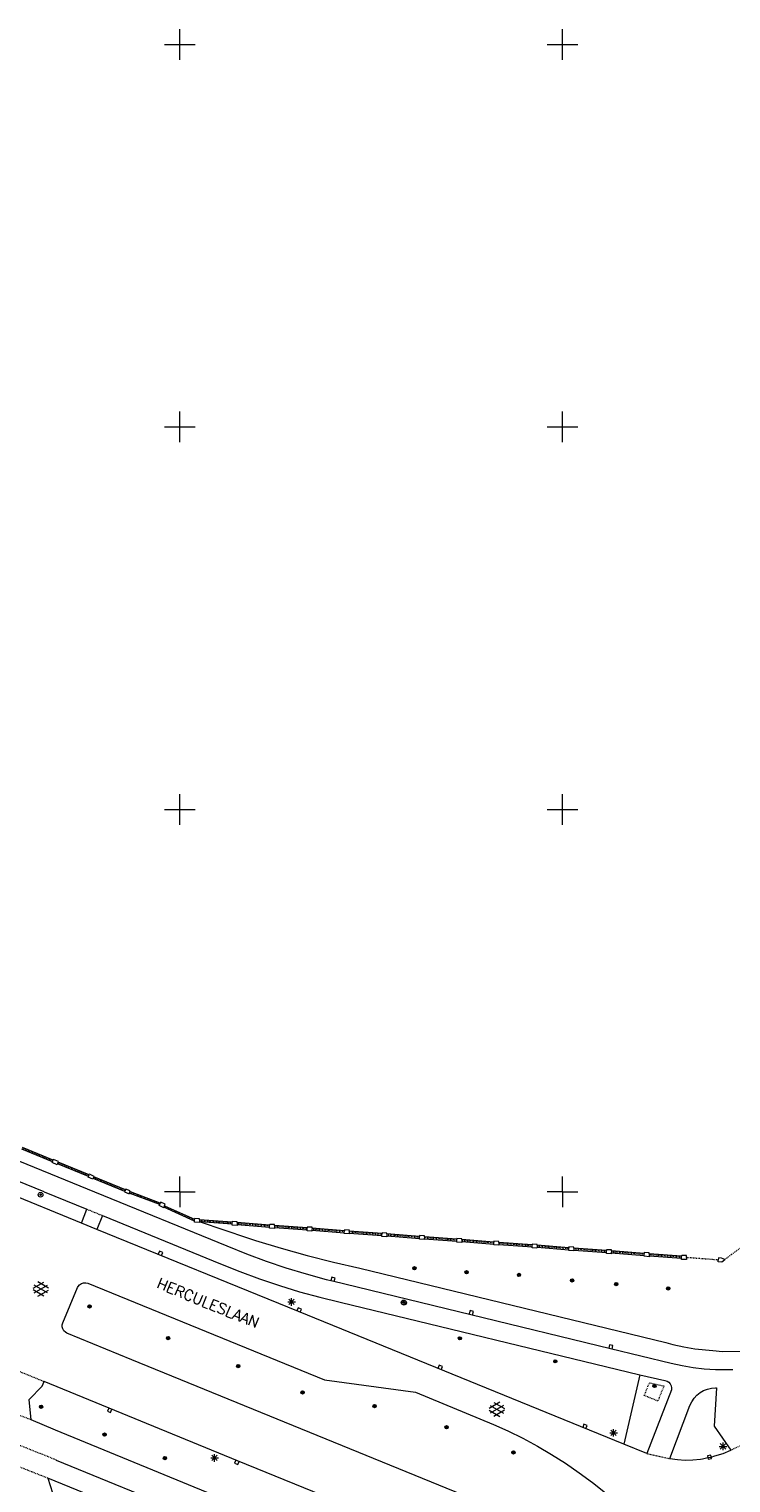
# Model space of a CAD drawing. Header units: millimetres. Extents: x 135944 to 142000, y 454200 to 456692.
# Tile 208 of 220: x 138580 to 138672, y 454562 to 454752. Entities that reach past the tile are written whole.
import ezdxf
from ezdxf.enums import TextEntityAlignment as Align

# ---------------------------------------------------------------- set-up
doc = ezdxf.new("R2010")
doc.units = ezdxf.units.MM
for name, pattern in [('TotaalGBKN2013X$0$DASHDOT', [1, 0.5, -0.25, 0, -0.25]), ('TotaalGBKN2013X$0$DOT', [0.25, 0, -0.25]), ('TotaalGBKN2013X$0$HIDDEN', [0.375, 0.25, -0.125])]:
    doc.linetypes.add(name, pattern=pattern)
doc.layers.get('0').update_dxf_attribs({"color": 251})
doc.layers.add('TotaalGBKN2013X$0$1', color=251, linetype='Continuous')
doc.layers.add('TotaalGBKN2013X$0$GBKN binnenstad 2009$0$SEMANT_ SYMB_', color=251, linetype='Continuous')
doc.styles.add('TotaalGBKN2013X$0$TXT', font='txt.shx')

# ---------------------------------------------------------------- blocks, each defined once
blk = doc.blocks.new('TotaalGBKN2013X$0$A$C45A53C7B')
at = {"linetype": 'Continuous', "lineweight": 0}
for p, q in [((138600000, 454750000), (138600000, 454752000)), ((138650000, 454750000), (138650000, 454752000)), ((138598000, 454750000), (138600000, 454750000)), ((138600000, 454750000), (138602000, 454750000)), ((138600000, 454748000), (138600000, 454750000)), ((138648000, 454750000), (138650000, 454750000)), ((138650000, 454750000), (138652000, 454750000)), ((138650000, 454748000), (138650000, 454750000)), ((138600000, 454700000), (138600000, 454702000)), ((138650000, 454700000), (138650000, 454702000)), ((138598000, 454700000), (138600000, 454700000)), ((138600000, 454700000), (138602000, 454700000)), ((138600000, 454698000), (138600000, 454700000)), ((138648000, 454700000), (138650000, 454700000)), ((138650000, 454700000), (138652000, 454700000)), ((138650000, 454698000), (138650000, 454700000)), ((138600000, 454650000), (138600000, 454652000)), ((138650000, 454650000), (138650000, 454652000)), ((138598000, 454650000), (138600000, 454650000)), ((138600000, 454650000), (138602000, 454650000)), ((138600000, 454648000), (138600000, 454650000)), ((138648000, 454650000), (138650000, 454650000)), ((138650000, 454650000), (138652000, 454650000)), ((138650000, 454648000), (138650000, 454650000)), ((138559751, 454611891), (138588858, 454600000)), ((138582284, 454600000), (138558601, 454609671)), ((138583368, 454603947), (138579373, 454605588)), ((138583451, 454604151), (138579444, 454605796)), ((138583323, 454603837), (138583368, 454603947)), ((138583964, 454603556), (138583323, 454603837)), ((138583368, 454603947), (138583451, 454604151)), ((138583489, 454604243), (138583451, 454604151)), ((138584142, 454603974), (138583489, 454604243)), ((138584015, 454603682), (138583964, 454603556)), ((138584103, 454603883), (138584015, 454603682)), ((138588066, 454602018), (138584015, 454603682)), ((138584103, 454603883), (138584142, 454603974)), ((138588159, 454602218), (138584103, 454603883)), ((138588025, 454601930), (138588066, 454602018)), ((138588638, 454601645), (138588025, 454601930)), ((138588066, 454602018), (138588159, 454602218)), ((138588201, 454602309), (138588159, 454602218)), ((138588814, 454602025), (138588201, 454602309)), ((138588690, 454601762), (138588638, 454601645)), ((138588785, 454601962), (138588690, 454601762)), ((138592813, 454600069), (138588690, 454601762)), ((138588785, 454601962), (138588814, 454602025)), ((138592892, 454600275), (138588785, 454601962)), ((138600000, 454600000), (138600000, 454602000)), ((138650000, 454600000), (138650000, 454602000)), ((138592786, 454600000), (138592813, 454600069)), ((138592892, 454600275), (138592813, 454600069)), ((138592933, 454600369), (138592892, 454600275)), ((138593522, 454600134), (138592933, 454600369)), ((138593468, 454600000), (138593482, 454600032)), ((138593482, 454600032), (138593522, 454600134)), ((138593566, 454600000), (138593482, 454600032)), ((138600000, 454600000), (138598000, 454600000)), ((138600000, 454600000), (138602000, 454600000)), ((138650000, 454600000), (138648000, 454600000)), ((138650000, 454600000), (138652000, 454600000))]:
    blk.add_line(p, q, dxfattribs=at)
at = {"linetype": 'TotaalGBKN2013X$0$HIDDEN', "lineweight": 0}
for p, q in [((138583408, 454604055), (138579417, 454605694)), ((138588113, 454602123), (138584059, 454603788)), ((138592849, 454600178), (138588734, 454601868))]:
    blk.add_line(p, q, dxfattribs=at)
blk = doc.blocks.new('TotaalGBKN2013X$0$A$C51EB4CD3')
at = {"linetype": 'Continuous', "lineweight": 0}
for p, q in [((138587160, 454595920), (138577198, 454600000)), ((138582284, 454600000), (138587860, 454597740)), ((138588858, 454600000), (138606161, 454592931)), ((138592786, 454600000), (138593367, 454599757)), ((138593367, 454599757), (138593402, 454599843)), ((138593402, 454599843), (138593468, 454600000)), ((138597373, 454598329), (138593402, 454599843)), ((138597455, 454598517), (138593566, 454600000)), ((138600000, 454600000), (138598000, 454600000)), ((138600000, 454600000), (138602000, 454600000)), ((138600000, 454600000), (138600000, 454598000)), ((138650000, 454600000), (138648000, 454600000)), ((138650000, 454600000), (138652000, 454600000)), ((138650000, 454600000), (138650000, 454598000)), ((138587160, 454595920), (138587860, 454597740)), ((138597318, 454598202), (138597373, 454598329)), ((138597902, 454597928), (138597318, 454598202)), ((138597373, 454598329), (138597455, 454598517)), ((138597508, 454598639), (138597455, 454598517)), ((138598097, 454598386), (138597508, 454598639)), ((138597926, 454597984), (138597902, 454597928)), ((138598009, 454598179), (138597926, 454597984)), ((138601928, 454596184), (138597926, 454597984)), ((138598009, 454598179), (138598097, 454598386)), ((138598009, 454598179), (138601939, 454596422)), ((138589160, 454595100), (138587160, 454595920)), ((138589920, 454596900), (138589160, 454595100)), ((138615501, 454584341), (138589160, 454595100)), ((138589920, 454596900), (138605301, 454590601)), ((138601921, 454596047), (138601928, 454596184)), ((138602564, 454595998), (138601921, 454596047)), ((138601928, 454596184), (138601939, 454596422)), ((138601944, 454596523), (138601939, 454596422)), ((138602584, 454596495), (138601944, 454596523)), ((138602566, 454596089), (138602564, 454595998)), ((138602578, 454596349), (138602566, 454596089)), ((138602566, 454596089), (138602656, 454596082)), ((138602578, 454596349), (138602584, 454596495)), ((138606865, 454596025), (138602578, 454596349)), ((138606853, 454595765), (138602656, 454596082)), ((138602656, 454596082), (138608851, 454593971)), ((138606847, 454595645), (138606853, 454595765)), ((138607490, 454595596), (138606847, 454595645)), ((138606853, 454595765), (138606865, 454596025)), ((138606870, 454596121), (138606865, 454596025)), ((138607510, 454596093), (138606870, 454596121)), ((138607494, 454595716), (138607490, 454595596)), ((138607505, 454595976), (138607494, 454595716)), ((138607494, 454595716), (138611728, 454595396)), ((138607505, 454595976), (138607510, 454596093)), ((138611741, 454595656), (138607505, 454595976)), ((138611723, 454595277), (138611728, 454595396)), ((138612366, 454595228), (138611723, 454595277)), ((138611728, 454595396), (138611741, 454595656)), ((138611746, 454595753), (138611741, 454595656)), ((138612386, 454595725), (138611746, 454595753)), ((138612368, 454595347), (138612366, 454595228)), ((138612381, 454595608), (138612368, 454595347)), ((138612368, 454595347), (138616628, 454595025)), ((138612381, 454595608), (138612386, 454595725)), ((138616643, 454595286), (138612381, 454595608)), ((138616628, 454595025), (138616643, 454595286)), ((138616648, 454595396), (138616643, 454595286)), ((138617288, 454595368), (138616648, 454595396)), ((138617280, 454595238), (138617270, 454594976)), ((138617280, 454595238), (138617288, 454595368)), ((138621511, 454594918), (138617280, 454595238)), ((138608851, 454593971), (138609879, 454593644)), ((138609879, 454593644), (138613260, 454592622)), ((138616625, 454594920), (138616628, 454595025)), ((138617268, 454594871), (138616625, 454594920)), ((138617270, 454594976), (138617268, 454594871)), ((138617270, 454594976), (138621495, 454594657)), ((138621493, 454594548), (138621495, 454594657)), ((138622136, 454594499), (138621493, 454594548)), ((138621495, 454594657), (138621511, 454594918)), ((138621516, 454595024), (138621511, 454594918)), ((138622156, 454594996), (138621516, 454595024)), ((138622139, 454594608), (138622136, 454594499)), ((138622151, 454594869), (138622139, 454594608)), ((138622139, 454594608), (138626418, 454594285)), ((138622151, 454594869), (138622156, 454594996)), ((138626431, 454594545), (138622151, 454594869)), ((138626413, 454594173), (138626418, 454594285)), ((138627056, 454594124), (138626413, 454594173)), ((138626418, 454594285), (138626431, 454594545)), ((138626436, 454594649), (138626431, 454594545)), ((138627076, 454594621), (138626436, 454594649)), ((138627060, 454594236), (138627056, 454594124)), ((138627071, 454594497), (138627060, 454594236)), ((138627060, 454594236), (138631308, 454593915)), ((138627071, 454594497), (138627076, 454594621)), ((138631321, 454594176), (138627071, 454594497)), ((138631303, 454593811), (138631308, 454593915)), ((138631946, 454593762), (138631303, 454593811)), ((138631308, 454593915), (138631321, 454594176)), ((138631326, 454594287), (138631321, 454594176)), ((138631966, 454594259), (138631326, 454594287)), ((138631950, 454593866), (138631946, 454593762)), ((138631961, 454594127), (138631950, 454593866)), ((138631950, 454593866), (138636199, 454593545)), ((138631961, 454594127), (138631966, 454594259)), ((138636213, 454593806), (138631961, 454594127)), ((138636195, 454593423), (138636199, 454593545)), ((138636838, 454593374), (138636195, 454593423)), ((138636199, 454593545), (138636213, 454593806)), ((138636218, 454593899), (138636213, 454593806)), ((138636858, 454593871), (138636218, 454593899)), ((138636840, 454593497), (138636838, 454593374)), ((138636853, 454593758), (138636840, 454593497)), ((138636840, 454593497), (138641037, 454593179)), ((138636853, 454593758), (138636858, 454593871)), ((138641049, 454593441), (138636853, 454593758)), ((138641037, 454593179), (138641049, 454593441)), ((138641054, 454593539), (138641049, 454593441)), ((138641694, 454593511), (138641054, 454593539)), ((138641689, 454593391), (138641679, 454593130)), ((138641689, 454593391), (138641694, 454593511)), ((138646049, 454593062), (138641689, 454593391)), ((138606161, 454592931), (138608704, 454591907)), ((138608704, 454591907), (138611277, 454590957)), ((138613260, 454592622), (138616664, 454591678)), ((138616664, 454591678), (138620088, 454590811)), ((138641031, 454593063), (138641037, 454593179)), ((138641674, 454593014), (138641031, 454593063)), ((138641679, 454593130), (138641674, 454593014)), ((138641679, 454593130), (138646036, 454592801)), ((138646033, 454592690), (138646036, 454592801)), ((138646676, 454592641), (138646033, 454592690)), ((138646036, 454592801), (138646049, 454593062)), ((138646056, 454593166), (138646049, 454593062)), ((138646696, 454593138), (138646056, 454593166)), ((138646680, 454592753), (138646676, 454592641)), ((138646691, 454593013), (138646680, 454592753)), ((138646680, 454592753), (138650842, 454592438)), ((138646691, 454593013), (138646696, 454593138)), ((138650854, 454592699), (138646691, 454593013)), ((138650836, 454592323), (138650842, 454592438)), ((138651479, 454592274), (138650836, 454592323)), ((138650842, 454592438), (138650854, 454592699)), ((138650859, 454592799), (138650854, 454592699)), ((138651499, 454592771), (138650859, 454592799)), ((138651484, 454592390), (138651479, 454592274)), ((138651494, 454592650), (138651484, 454592390)), ((138651484, 454592390), (138655744, 454592067)), ((138651494, 454592650), (138651499, 454592771)), ((138655757, 454592328), (138651494, 454592650)), ((138655742, 454591964), (138655744, 454592067)), ((138656385, 454591915), (138655742, 454591964)), ((138655744, 454592067), (138655757, 454592328)), ((138655765, 454592440), (138655757, 454592328)), ((138656405, 454592412), (138655765, 454592440)), ((138656387, 454592020), (138656385, 454591915)), ((138656397, 454592280), (138656387, 454592020)), ((138656387, 454592020), (138660684, 454591694)), ((138656397, 454592280), (138656405, 454592412)), ((138660695, 454591955), (138656397, 454592280)), ((138660678, 454591579), (138660684, 454591694)), ((138661321, 454591530), (138660678, 454591579)), ((138660684, 454591694), (138660695, 454591955)), ((138660701, 454592055), (138660695, 454591955)), ((138661341, 454592027), (138660701, 454592055)), ((138661326, 454591646), (138661321, 454591530)), ((138661336, 454591906), (138661326, 454591646)), ((138661326, 454591646), (138665560, 454591325)), ((138661336, 454591906), (138661341, 454592027)), ((138665583, 454591585), (138661336, 454591906)), ((138665547, 454591178), (138665560, 454591325)), ((138665560, 454591325), (138665583, 454591585)), ((138665594, 454591694), (138665583, 454591585)), ((138666230, 454591677), (138665594, 454591694)), ((138666214, 454591407), (138666199, 454591145)), ((138666214, 454591407), (138666230, 454591677)), ((138670377, 454591382), (138670372, 454591093)), ((138670803, 454591328), (138670377, 454591382)), ((138671208, 454591147), (138670803, 454591328)), ((138605301, 454590601), (138607846, 454589574)), ((138607846, 454589574), (138610420, 454588622)), ((138611277, 454590957), (138613876, 454590083)), ((138613876, 454590083), (138616499, 454589285)), ((138620088, 454590811), (138623531, 454590021)), ((138623531, 454590021), (138663531, 454580291)), ((138666199, 454591145), (138665547, 454591178)), ((138670368, 454590861), (138670372, 454591093)), ((138670819, 454590795), (138670368, 454590861)), ((138671240, 454591134), (138670819, 454590795)), ((138671208, 454591147), (138671240, 454591134)), ((138580828, 454587404), (138582230, 454588213)), ((138580828, 454587404), (138582230, 454588213)), ((138580965, 454586791), (138582698, 454587790)), ((138580965, 454586791), (138582698, 454587790)), ((138582698, 454586802), (138580966, 454587804)), ((138582698, 454586802), (138580966, 454587804)), ((138582828, 454587421), (138581442, 454588222)), ((138582828, 454587421), (138581442, 454588222)), ((138584711, 454582901), (138586651, 454587491)), ((138586651, 454587491), (138586727, 454587637)), ((138586727, 454587637), (138586912, 454587858)), ((138586912, 454587858), (138587151, 454588019)), ((138587151, 454588019), (138587424, 454588108)), ((138587424, 454588108), (138587712, 454588119)), ((138587712, 454588119), (138587991, 454588051)), ((138587991, 454588051), (138618921, 454575441)), ((138610420, 454588622), (138613021, 454587745)), ((138613021, 454587745), (138615646, 454586944)), ((138616499, 454589285), (138619144, 454588564)), ((138619144, 454588564), (138619951, 454588361)), ((138619951, 454588361), (138638041, 454583981)), ((138582229, 454586381), (138580828, 454587190)), ((138582229, 454586381), (138580828, 454587190)), ((138581442, 454586372), (138582828, 454587172)), ((138581442, 454586372), (138582828, 454587172)), ((138614101, 454585622), (138615101, 454585622)), ((138614247, 454585268), (138614955, 454585976)), ((138614955, 454585268), (138614247, 454585976)), ((138614601, 454585122), (138614601, 454586122)), ((138615646, 454586944), (138618294, 454586220)), ((138618294, 454586220), (138620961, 454585573)), ((138658041, 454567001), (138615501, 454584341)), ((138620961, 454585573), (138660131, 454576091)), ((138638041, 454583981), (138656271, 454579511)), ((138584622, 454582350), (138584627, 454582632)), ((138584695, 454582079), (138584622, 454582350)), ((138584627, 454582632), (138584711, 454582901)), ((138584842, 454581838), (138584695, 454582079)), ((138585050, 454581648), (138584842, 454581838)), ((138585231, 454581551), (138585050, 454581648)), ((138593720, 454578061), (138585231, 454581551)), ((138663531, 454580291), (138664412, 454580052)), ((138664412, 454580052), (138665849, 454579730)), ((138649121, 454555451), (138593720, 454578061)), ((138656271, 454579511), (138664221, 454577621)), ((138665849, 454579730), (138667301, 454579486)), ((138667301, 454579486), (138669656, 454579271)), ((138669656, 454579271), (138670905, 454579115)), ((138670905, 454579115), (138674305, 454579196)), ((138660131, 454576091), (138658041, 454567001)), ((138660131, 454576091), (138663401, 454575341)), ((138664221, 454577621), (138665648, 454577296)), ((138665648, 454577296), (138667091, 454577050)), ((138667091, 454577050), (138668545, 454576883)), ((138668545, 454576883), (138670006, 454576796)), ((138670006, 454576796), (138670181, 454576791)), ((138670181, 454576791), (138672271, 454576761)), ((138580313, 454572840), (138582025, 454574604)), ((138582025, 454574604), (138582273, 454575209)), ((138607551, 454564861), (138582273, 454575209)), ((138618921, 454575441), (138630821, 454573831)), ((138663401, 454575341), (138663672, 454575268)), ((138663672, 454575268), (138663912, 454575122)), ((138663912, 454575122), (138664101, 454574915)), ((138664101, 454574915), (138664225, 454574662)), ((138664225, 454574662), (138664272, 454574386)), ((138664272, 454574386), (138664240, 454574107)), ((138668450, 454574025), (138668950, 454574224)), ((138668950, 454574224), (138669473, 454574347)), ((138669473, 454574347), (138670009, 454574392)), ((138670121, 454574391), (138669831, 454569371)), ((138670009, 454574392), (138670121, 454574391)), ((138580558, 454570206), (138580313, 454572840)), ((138630821, 454573831), (138640981, 454569611)), ((138641825, 454572493), (138640438, 454571694)), ((138641038, 454572485), (138642438, 454571675)), ((138664240, 454574107), (138661051, 454565791)), ((138666669, 454572091), (138666901, 454572576)), ((138666901, 454572576), (138667203, 454573021)), ((138667203, 454573021), (138667567, 454573416)), ((138667567, 454573416), (138667986, 454573753)), ((138667986, 454573753), (138668450, 454574025)), ((138640438, 454571445), (138641824, 454570643)), ((138642302, 454572074), (138640568, 454571076)), ((138640569, 454572064), (138642300, 454571061)), ((138642438, 454571461), (138641036, 454570653)), ((138664051, 454565131), (138666669, 454572091)), ((138583758, 454568842), (138580558, 454570206)), ((138619641, 454554141), (138583758, 454568842)), ((138640981, 454569611), (138642887, 454568759)), ((138642887, 454568759), (138644827, 454567805)), ((138656181, 454568502), (138657181, 454568502)), ((138656327, 454568148), (138657035, 454568856)), ((138657035, 454568148), (138656327, 454568856)), ((138656681, 454568002), (138656681, 454569002)), ((138669831, 454569371), (138672011, 454566241)), ((138644827, 454567805), (138646731, 454566780)), ((138646731, 454566780), (138648595, 454565685)), ((138661051, 454565791), (138658041, 454567001)), ((138670491, 454566732), (138671491, 454566732)), ((138670637, 454566378), (138671345, 454567086)), ((138671345, 454566378), (138670637, 454567086)), ((138670991, 454566232), (138670991, 454567232)), ((138583865, 454564923), (138618531, 454550771)), ((138604051, 454565232), (138605051, 454565232)), ((138604197, 454564878), (138604905, 454565586)), ((138604905, 454564878), (138604197, 454565586)), ((138604551, 454564732), (138604551, 454565732)), ((138648511, 454548161), (138607551, 454564861)), ((138648595, 454565685), (138650418, 454564523)), ((138664051, 454565131), (138665044, 454564998)), ((138665044, 454564998), (138666045, 454564945)), ((138666045, 454564945), (138667046, 454564972)), ((138667046, 454564972), (138668043, 454565078)), ((138668043, 454565078), (138668311, 454565121)), ((138668311, 454565121), (138669011, 454565261)), ((138669011, 454565261), (138669431, 454565341)), ((138669431, 454565341), (138669940, 454565478)), ((138669940, 454565478), (138670989, 454565822)), ((138670989, 454565822), (138672011, 454566241)), ((138650418, 454564523), (138652197, 454563293)), ((138652197, 454563293), (138653928, 454561999)), ((138617067, 454548585), (138582741, 454562583)), ((138582741, 454562583), (138584321, 454557681)), ((138653928, 454561999), (138655611, 454560641))]:
    blk.add_line(p, q, dxfattribs=at)
at = {"linetype": 'TotaalGBKN2013X$0$HIDDEN', "lineweight": 0}
for p, q in [((138593444, 454599934), (138597419, 454598424)), ((138587860, 454597740), (138589920, 454596900)), ((138601920, 454596304), (138597971, 454598084)), ((138606857, 454595895), (138602573, 454596218)), ((138611736, 454595526), (138607500, 454595846)), ((138616632, 454595155), (138612375, 454595477)), ((138621503, 454594787), (138617275, 454595107)), ((138626426, 454594415), (138622145, 454594739)), ((138631315, 454594046), (138627066, 454594367)), ((138636204, 454593676), (138631958, 454593997)), ((138641039, 454593310), (138636844, 454593627)), ((138646043, 454592932), (138641687, 454593261)), ((138650849, 454592569), (138646686, 454592883)), ((138655751, 454592198), (138651492, 454592520)), ((138660690, 454591825), (138656392, 454592150)), ((138665573, 454591455), (138661334, 454591776)), ((138572792, 454579098), (138582273, 454575209)), ((138580558, 454570206), (138572130, 454573369)), ((138570801, 454570251), (138581713, 454565822)), ((138672011, 454566241), (138673141, 454566811)), ((138583870, 454564934), (138581713, 454565822)), ((138583865, 454564923), (138583870, 454564934)), ((138661051, 454565791), (138664051, 454565131)), ((138582741, 454562583), (138577386, 454564671))]:
    blk.add_line(p, q, dxfattribs=at)
at = {"linetype": 'TotaalGBKN2013X$0$DASHDOT', "lineweight": 0}
for p, q in [((138683112, 454600000), (138671208, 454591147)), ((138670372, 454591093), (138666214, 454591407))]:
    blk.add_line(p, q, dxfattribs=at)
at = {"linetype": 'TotaalGBKN2013X$0$DOT', "lineweight": 0}
for p, q in [((138660705, 454573379), (138661366, 454575042)), ((138661366, 454575042), (138663267, 454574626)), ((138663267, 454574626), (138662464, 454572660)), ((138662464, 454572660), (138660705, 454573379))]:
    blk.add_line(p, q, dxfattribs=at)
at = {"linetype": 'Continuous', "lineweight": 0}
for points in [[(138597595, 454591678), (138597765, 454592095), (138597349, 454592265), (138597178, 454591849)], [(138620171, 454588306), (138620288, 454588740), (138619853, 454588857), (138619736, 454588423)], [(138615715, 454584258), (138615885, 454584675), (138615468, 454584845), (138615298, 454584429)], [(138638257, 454583931), (138638364, 454584368), (138637927, 454584474), (138637820, 454584037)], [(138656488, 454579460), (138656594, 454579897), (138656156, 454580003), (138656050, 454579566)], [(138634156, 454576749), (138634326, 454577166), (138633909, 454577335), (138633739, 454576919)], [(138590709, 454571746), (138590539, 454571330), (138590955, 454571159), (138591126, 454571575)], [(138653065, 454569048), (138653235, 454569465), (138652818, 454569635), (138652648, 454569219)], [(138607339, 454564945), (138607169, 454564529), (138607586, 454564359), (138607756, 454564775)], [(138669484, 454565145), (138669390, 454565585), (138668950, 454565491), (138669045, 454565051), (138669484, 454565145)]]:
    blk.add_lwpolyline(points, dxfattribs=at)
for centre, radius in [((138581806, 454599618), 310), ((138581806, 454599618), 95), ((138581806, 454599618), 35), ((138581806, 454599618), 22.4), ((138630655, 454590014), 215), ((138630655, 454590014), 155), ((138630655, 454590014), 95), ((138630655, 454590014), 35), ((138637483, 454589490), 215), ((138637483, 454589490), 155), ((138637483, 454589490), 95), ((138637483, 454589490), 35), ((138644326, 454589137), 215), ((138644326, 454589137), 155), ((138644326, 454589137), 95), ((138644326, 454589137), 35), ((138651273, 454588416), 215), ((138651273, 454588416), 155), ((138651273, 454588416), 95), ((138651273, 454588416), 35), ((138657033, 454587945), 215), ((138657033, 454587945), 155), ((138657033, 454587945), 95), ((138657033, 454587945), 35), ((138663834, 454587377), 215), ((138663834, 454587377), 155), ((138629255, 454585555), 310), ((138629306, 454585507), 310), ((138629255, 454585555), 95), ((138629306, 454585507), 95), ((138629255, 454585555), 35), ((138663834, 454587377), 95), ((138663834, 454587377), 35), ((138588201, 454585032), 215), ((138588201, 454585032), 155), ((138588201, 454585032), 95), ((138588201, 454585032), 35), ((138629255, 454585555), 22.4), ((138629306, 454585507), 35), ((138629306, 454585507), 22.4), ((138598461, 454580882), 215), ((138598461, 454580882), 155), ((138598461, 454580882), 95), ((138598461, 454580882), 35), ((138636611, 454580856), 215), ((138636611, 454580856), 155), ((138636611, 454580856), 95), ((138636611, 454580856), 35), ((138649074, 454577848), 215), ((138649074, 454577848), 155), ((138607631, 454577222), 215), ((138607631, 454577222), 155), ((138607631, 454577222), 95), ((138607631, 454577222), 35), ((138649074, 454577848), 95), ((138649074, 454577848), 35), ((138662016, 454574622), 215), ((138662016, 454574622), 155), ((138662016, 454574622), 95), ((138662016, 454574622), 35), ((138616051, 454573782), 215), ((138616051, 454573782), 155), ((138616051, 454573782), 95), ((138616051, 454573782), 35), ((138581881, 454571902), 215), ((138581881, 454571902), 155), ((138581881, 454571902), 95), ((138581881, 454571902), 35), ((138625461, 454571992), 215), ((138625461, 454571992), 155), ((138625461, 454571992), 95), ((138625461, 454571992), 35), ((138590161, 454568272), 215), ((138634861, 454569242), 215), ((138634861, 454569242), 155), ((138634861, 454569242), 95), ((138634861, 454569242), 35), ((138590161, 454568272), 155), ((138590161, 454568272), 95), ((138590161, 454568272), 35), ((138598061, 454565192), 215), ((138598061, 454565192), 155), ((138598061, 454565192), 95), ((138598061, 454565192), 35), ((138643605, 454565945), 215), ((138643605, 454565945), 155), ((138643605, 454565945), 95), ((138643605, 454565945), 35)]:
    blk.add_circle(centre, radius, dxfattribs=at)
at = {"linetype": 'Continuous', "lineweight": 0, "style": 'TotaalGBKN2013X$0$TXT'}
blk.add_text('HERCULESLAAN', height=1400, rotation=337.82752, dxfattribs=at).set_placement((138603426, 454584831), align=Align.CENTER)

msp = doc.modelspace()

# ---------------------------------------------------------------- block references
at = {"layer": 'TotaalGBKN2013X$0$1', "xscale": 0.0009999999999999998, "yscale": 0.0009999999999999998, "zscale": 0.0009999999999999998}
msp.add_blockref('TotaalGBKN2013X$0$A$C51EB4CD3', (0, 0), dxfattribs=at)
at = {"layer": 'TotaalGBKN2013X$0$GBKN binnenstad 2009$0$SEMANT_ SYMB_', "xscale": 0.0009999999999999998, "yscale": 0.0009999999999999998, "zscale": 0.0009999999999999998}
msp.add_blockref('TotaalGBKN2013X$0$A$C45A53C7B', (0, 0), dxfattribs=at)

doc.saveas('drawing.dxf')
